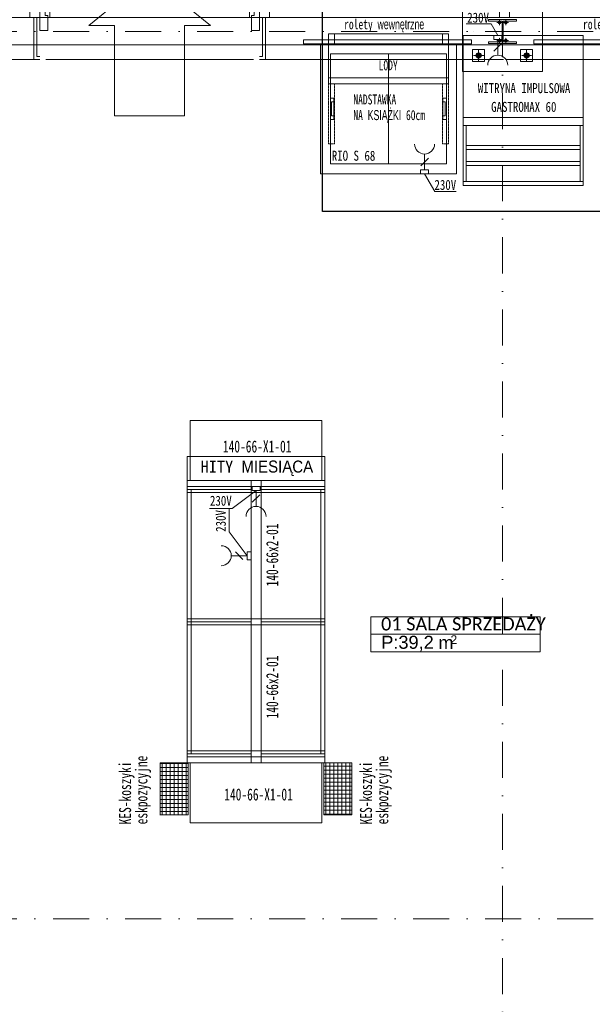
# Model space of a CAD drawing. Header units: centimetres. Extents: x -9388 to 91680, y -1419244 to 50347.
# Tile 22 of 183: x 6459 to 9323, y -706533 to -701614. Entities that reach past the tile are written whole.
import ezdxf
from ezdxf.enums import TextEntityAlignment as Align

# ---------------------------------------------------------------- set-up
doc = ezdxf.new("R2010")
doc.units = ezdxf.units.CM
for name, pattern in [('CENTER', [2, 1.25, -0.25, 0.25, -0.25]), ('DASH', [0.75, 0.5, -0.25]), ('Kropki i Kreski', [360, 180, -90, 0, -90])]:
    doc.linetypes.add(name, pattern=pattern)
for name, color, linetype in [('! Strefy Powierzchnie', 7, 'Continuous'), ('Drzwi ArchiCAD', 7, 'Continuous'), ('Okna ArchiCADa', 7, 'Continuous'), ('Osie', 7, 'Continuous')]:
    doc.layers.add(name, color=color, linetype=linetype)
doc.layers.add('! słupy stalowe_Nr_pióra__232', color=7, linetype='Continuous', lineweight=13, true_color=0x24a2ff)
for name, color, linetype, lineweight in [('! słupy stalowe_Nr_pióra__7', 7, 'Continuous', 13), ('0_Nr_pióra__101', 7, 'Continuous', 5), ('2D - rzuty_Nr_pióra__161', 7, 'Continuous', 5), ('Drzwi ArchiCAD_Nr_pióra__23', 7, 'Continuous', 15), ('Drzwi ArchiCAD_Nr_pióra__3', 7, 'Continuous', 13), ('Drzwi ArchiCAD_Nr_pióra__41', 7, 'Continuous', 15), ('MEBLE PKN_Nr_pióra__101', 7, 'Continuous', 5), ('Metryczki pomieszczeń ArchiCADa_Nr_pióra__6', 7, 'Continuous', 13), ('Okna ArchiCADa_Nr_pióra__3', 7, 'Continuous', 13), ('Okna ArchiCADa_Nr_pióra__41', 7, 'Continuous', 15), ('Okna ArchiCADa_Nr_pióra__43', 7, 'Continuous', 13), ('Osie_Nr_pióra__1', 7, 'Continuous', 13), ('Osie_Nr_pióra__4', 7, 'Continuous', 13), ('Q_podkład', 8, 'Continuous', 9), ('Strefy_Nr_pióra__1', 7, 'Continuous', 13), ('Strefy_Nr_pióra__161', 7, 'Continuous', 5), ('Strefy_Nr_pióra__7', 7, 'Continuous', 13), ('Wnętrze - umeblowanie_Nr_pióra__1', 7, 'Continuous', 13), ('Wnętrze - umeblowanie_Nr_pióra__101', 7, 'Continuous', 5), ('Wnętrze - umeblowanie_Nr_pióra__161', 7, 'Continuous', 5), ('Wnętrze - umeblowanie_Nr_pióra__7', 7, 'Continuous', 13), ('Ściany zewnętrzne_Nr_pióra__1', 7, 'Continuous', 13), ('Ściany zewnętrzne_Nr_pióra__41', 7, 'Continuous', 15)]:
    doc.layers.add(name, color=color, linetype=linetype, lineweight=lineweight)
doc.layers.add('Q_uwagi', color=7, linetype='Continuous', lineweight=30, true_color=0xff0101, plot=False)
doc.styles.add('GENERATED_STYLE_1', font='calibri.ttf')
doc.styles.add('GENERATED_STYLE_2', font='arial.ttf')
doc.styles.add('GENERATED_STYLE_3', font='calibri.ttf')

# ---------------------------------------------------------------- blocks, each defined once
blk = doc.blocks.new('SALA SPRZEDAŻY_01_1', base_point=(37968.4, -705257))
at = {"layer": 'Metryczki pomieszczeń ArchiCADa_Nr_pióra__6', "linetype": 'Continuous'}
for p, q in [((37553.8, -705171.8), (37571.2, -705086.9)), ((37571.2, -705086.9), (38400.4, -705257.2)), ((37536.4, -705256.7), (37553.8, -705171.8)), ((38383, -705342.1), (37553.8, -705171.8)), ((37553.8, -705171.8), (38383, -705342.1)), ((38365.5, -705427), (37536.4, -705256.7)), ((38400.4, -705257.2), (38383, -705342.1)), ((38383, -705342.1), (38365.5, -705427))]:
    blk.add_line(p, q, dxfattribs=at)
at = {"layer": 'Metryczki pomieszczeń ArchiCADa_Nr_pióra__6'}
for tag, height, style, p in [('ROOM_NAME', 65, 'GENERATED_STYLE_1', (37620.2, -705099.3)), ('ROOM_AREA', 65, 'GENERATED_STYLE_2', (37602.8, -705189.2)), ('DUMMY_385', 65, 'GENERATED_STYLE_2', (37857.5, -705243.2)), ('DUMMY_386', 43.3, 'GENERATED_STYLE_2', (37942.4, -705256.5))]:
    blk.add_attdef(tag, text='', height=height, rotation=348.3916, dxfattribs=dict(at, style=style)).set_placement(p, align=Align.TOP_LEFT)
blk = doc.blocks.new('Standardowy znacznik siatki_2')
at = {"layer": 'Osie_Nr_pióra__4', "linetype": 'Kropki i Kreski'}
blk.add_line((1000, 0), (17990.8, 0), dxfattribs=at)
at = {"layer": 'Osie_Nr_pióra__1', "style": 'GENERATED_STYLE_3'}
for tag, p in [('AC_MarkerText_1_0', (-125, 5.7)), ('AC_MarkerText_1_1', (19115.8, 5.7))]:
    blk.add_attdef(tag, text='', height=100, rotation=360, dxfattribs=at).set_placement(p, align=Align.MIDDLE_CENTER)
blk = doc.blocks.new('Standardowy znacznik siatki_3')
at = {"layer": 'Osie_Nr_pióra__4', "linetype": 'Kropki i Kreski'}
blk.add_line((1000, 0), (17990.8, 0), dxfattribs=at)
at = {"layer": 'Osie_Nr_pióra__1', "style": 'GENERATED_STYLE_3'}
for tag, p in [('AC_MarkerText_1_0', (-125, 5.7)), ('AC_MarkerText_1_1', (19115.8, 5.7))]:
    blk.add_attdef(tag, text='', height=100, rotation=360, dxfattribs=at).set_placement(p, align=Align.MIDDLE_CENTER)
blk = doc.blocks.new('Standardowy znacznik siatki_8')
at = {"layer": 'Osie_Nr_pióra__4', "linetype": 'Kropki i Kreski'}
blk.add_line((1000, 0), (12138.2, 0), dxfattribs=at)
at = {"layer": 'Osie_Nr_pióra__1', "style": 'GENERATED_STYLE_3'}
for tag, p in [('AC_MarkerText_1_0', (-125, 5.7)), ('AC_MarkerText_1_1', (13263.2, 5.7))]:
    blk.add_attdef(tag, text='', height=100, rotation=270, dxfattribs=at).set_placement(p, align=Align.MIDDLE_CENTER)
blk = doc.blocks.new('Witryna sklepowa 19')
at = {"layer": 'Okna ArchiCADa_Nr_pióra__3', "color": 8, "linetype": 'Continuous'}
for p, q in [((-625, 60), (625, 60)), ((-625, 0), (625, 0)), ((-625, 0), (-625, -50)), ((-575, 0), (-625, 0)), ((-575, -50), (-575, 0)), ((575, 0), (575, -50)), ((625, 0), (575, 0)), ((625, -50), (625, 0)), ((-625, -50), (625, -50)), ((-625, -50), (-575, -50)), ((575, -50), (625, -50)), ((-595, -260), (595, -260))]:
    blk.add_line(p, q, dxfattribs=at)
at = {"layer": 'Okna ArchiCADa_Nr_pióra__41', "color": 8, "linetype": 'Continuous'}
for p, q in [((-625, 0), (-625, -50)), ((625, 0), (625, -50))]:
    blk.add_line(p, q, dxfattribs=at)
at = {"layer": 'Okna ArchiCADa_Nr_pióra__43', "color": 8, "linetype": 'Continuous'}
blk.add_line((-575, -10), (575, -10), dxfattribs=at)
blk = doc.blocks.new('Witryna sklepowa 19_3')
at = {"layer": 'Okna ArchiCADa_Nr_pióra__3', "color": 8, "linetype": 'Continuous'}
for p, q in [((-465, 60), (465, 60)), ((-465, 0), (465, 0)), ((-465, 0), (-465, -50)), ((-415, 0), (-465, 0)), ((-415, -50), (-415, 0)), ((415, 0), (415, -50)), ((465, 0), (415, 0)), ((465, -50), (465, 0)), ((-465, -50), (465, -50)), ((-465, -50), (-415, -50)), ((415, -50), (465, -50)), ((-435, -260), (435, -260))]:
    blk.add_line(p, q, dxfattribs=at)
at = {"layer": 'Okna ArchiCADa_Nr_pióra__41', "color": 8, "linetype": 'Continuous'}
for p, q in [((-465, 0), (-465, -50)), ((465, 0), (465, -50))]:
    blk.add_line(p, q, dxfattribs=at)
at = {"layer": 'Okna ArchiCADa_Nr_pióra__43', "color": 8, "linetype": 'Continuous'}
blk.add_line((-415, -10), (415, -10), dxfattribs=at)
blk = doc.blocks.new('Witryna sklepowa 19_2')
at = {"layer": 'Okna ArchiCADa_Nr_pióra__3', "color": 8, "linetype": 'Continuous'}
for p, q in [((-550, 60), (550, 60)), ((-550, 0), (550, 0)), ((-550, 0), (-550, -50)), ((-500, 0), (-550, 0)), ((-500, -50), (-500, 0)), ((500, 0), (500, -50)), ((550, 0), (500, 0)), ((550, -50), (550, 0)), ((-550, -50), (550, -50)), ((-550, -50), (-500, -50)), ((500, -50), (550, -50)), ((-520, -260), (520, -260))]:
    blk.add_line(p, q, dxfattribs=at)
at = {"layer": 'Okna ArchiCADa_Nr_pióra__41', "color": 8, "linetype": 'Continuous'}
for p, q in [((-550, 0), (-550, -50)), ((550, 0), (550, -50))]:
    blk.add_line(p, q, dxfattribs=at)
at = {"layer": 'Okna ArchiCADa_Nr_pióra__43', "color": 8, "linetype": 'Continuous'}
blk.add_line((-500, -10), (500, -10), dxfattribs=at)
blk = doc.blocks.new('Drzwi 19_3')
at = {"layer": 'Drzwi ArchiCAD_Nr_pióra__23', "color": 8, "linetype": 'Continuous'}
for p, q in [((-522, 0), (-550, 0)), ((-550, 0), (-550, -115)), ((-522, -40), (-522, 0)), ((550, 0), (522, 0)), ((522, 0), (522, -40)), ((550, -115), (550, 0)), ((-510, -40), (-522, -40)), ((-510, -115), (-510, -40)), ((522, -40), (510, -40)), ((510, -40), (510, -115)), ((-550, -115), (-510, -115)), ((510, -115), (550, -115))]:
    blk.add_line(p, q, dxfattribs=at)
at = {"layer": 'Drzwi ArchiCAD_Nr_pióra__3', "color": 8, "linetype": 'Continuous'}
for p, q in [((482, 994), (482, 1044)), ((482, 1044), (522, 1044)), ((522, 1044), (522, 994)), ((482, 994), (502, 994)), ((482, 50), (482, 994)), ((522, 994), (482, 994)), ((502, 994), (522, 994)), ((502, 50), (502, 994)), ((502, 994), (502, 50)), ((502, 994), (502, 50)), ((522, 994), (522, 50)), ((502, 50), (482, 50)), ((482, 0), (482, 50)), ((482, 50), (522, 50)), ((522, 50), (502, 50)), ((522, 50), (522, 0)), ((522, 0), (482, 0))]:
    blk.add_line(p, q, dxfattribs=at)
blk.add_arc((522, 0), 1044, 90, 180, dxfattribs=at)
at = {"layer": 'Drzwi ArchiCAD_Nr_pióra__41', "color": 8, "linetype": 'Continuous'}
for p, q in [((-550, 0), (-550, -60)), ((550, 0), (550, -60)), ((-550, -60), (-550, -115)), ((550, -60), (550, -115))]:
    blk.add_line(p, q, dxfattribs=at)
blk = doc.blocks.new('PAB.01_RZUT PRZYZIEMIA')
at = {"layer": '! słupy stalowe_Nr_pióra__7', "linetype": 'Continuous'}
for points in [[(38864.5, -701627.3, 1), (38851.5, -701627.3, 1)], [(38864.5, -701627.3, 1), (38851.5, -701627.3, 1)], [(38896.5, -701627.3, 1), (38883.5, -701627.3, 1)], [(38896.5, -701627.3, 1), (38883.5, -701627.3, 1)], [(38864.5, -701717.3, 1), (38851.5, -701717.3, 1)], [(38864.5, -701717.3, 1), (38851.5, -701717.3, 1)], [(38896.5, -701717.3, 1), (38883.5, -701717.3, 1)], [(38896.5, -701717.3, 1), (38883.5, -701717.3, 1)], [(38767, -701792.3, 1), (38741, -701792.3, 1)], [(38767, -701792.3, 1), (38741, -701792.3, 1)], [(39007, -701792.3, 1), (38981, -701792.3, 1)], [(39007, -701792.3, 1), (38981, -701792.3, 1)]]:
    blk.add_hatch(color=8, dxfattribs=at).paths.add_polyline_path(points)
at = {"layer": 'Strefy_Nr_pióra__161', "linetype": 'Continuous'}
h = blk.add_hatch(dxfattribs=at)
h.set_pattern_fill('Siatka', color=8, angle=11.6084, style=0, pattern_type=2)
h.set_pattern_definition([(179.999997, (244949.187, -450703.323), (1e-06, 20), []), (89.999997, (244949.187, -450703.323), (-20, 1e-06), [])])
h.paths.add_polyline_path([(37980.8, -705326.7), (37980.8, -705586.7), (38120.8, -705586.7), (38120.8, -705326.7)])
at = {"layer": 'Wnętrze - umeblowanie_Nr_pióra__161', "linetype": 'Continuous'}
h = blk.add_hatch(dxfattribs=at)
h.set_pattern_fill('Siatka', color=8, angle=11.6084, style=0, pattern_type=2)
h.set_pattern_definition([(359.999997, (-169667.675, -960210.006), (1e-06, 20), []), (269.999997, (-169667.675, -960210.006), (-20, 1e-06), [])])
h.paths.add_polyline_path([(37300.8, -705586.7), (37300.8, -705326.7), (37160.8, -705326.7), (37160.8, -705586.7)])
at = {"layer": '! Strefy Powierzchnie', "color": 8, "linetype": 'Continuous', "lineweight": 0, "flags": 128}
blk.add_lwpolyline([(35639, -701738.6), (35639, -707859.3), (41389, -707859.3), (41389, -708139.3), (42019, -708139.3), (42019, -701822.8), (41149, -701822.8), (41149, -701738.6)], close=True, dxfattribs=at)
at = {"layer": '! słupy stalowe_Nr_pióra__232', "color": 8, "linetype": 'Continuous'}
for p, q in [((38674, -701472.3), (38674, -701872.3)), ((39074, -701872.3), (39074, -701472.3)), ((36549.2, -701672.3), (36549.2, -701672.3)), ((38728, -701672.3), (38728.1, -701672.3)), ((38728, -701672.3), (38728.1, -701672.3)), ((38724, -701762.3), (38724, -701822.3)), ((38784, -701762.3), (38724, -701762.3)), ((38784, -701822.3), (38784, -701762.3)), ((38964, -701762.3), (38964, -701822.3)), ((39024, -701762.3), (38964, -701762.3)), ((39024, -701822.3), (39024, -701762.3)), ((38728, -701792.3), (38728.1, -701792.3)), ((38728, -701792.3), (38728.1, -701792.3)), ((38742.9, -701787.2), (38742, -701791.8)), ((38742, -701787.3), (38742, -701792)), ((38742, -701791.8), (38742.9, -701796.4)), ((38742, -701792), (38742.9, -701796.6)), ((38745.5, -701783.3), (38742.9, -701787.2)), ((38742.9, -701796.4), (38745.5, -701800.3)), ((38742.9, -701796.6), (38745.5, -701800.5)), ((38749.4, -701780.7), (38745.5, -701783.3)), ((38745.5, -701800.3), (38749.4, -701802.9)), ((38745.5, -701800.5), (38749.4, -701803.1)), ((38754, -701779.8), (38749.4, -701780.7)), ((38749.4, -701802.9), (38754, -701803.8)), ((38749.4, -701803.1), (38754, -701804)), ((38758.6, -701780.7), (38754, -701779.8)), ((38754, -701803.8), (38758.6, -701802.9)), ((38754, -701804), (38758.6, -701803.1)), ((38762.5, -701783.3), (38758.6, -701780.7)), ((38758.6, -701802.9), (38762.5, -701800.3)), ((38758.6, -701803.1), (38762.5, -701800.5)), ((38765.1, -701787.2), (38762.5, -701783.3)), ((38762.5, -701800.3), (38765.1, -701796.4)), ((38762.5, -701800.5), (38765.1, -701796.6)), ((38766, -701791.8), (38765.1, -701787.2)), ((38765.1, -701796.4), (38766, -701791.8)), ((38766, -701791.8), (38765.1, -701796.4)), ((38765.1, -701796.6), (38766, -701792)), ((38766, -701792), (38766, -701787.3)), ((38982.9, -701787.2), (38982, -701791.8)), ((38982, -701787.3), (38982, -701792)), ((38982, -701791.8), (38982.9, -701796.4)), ((38982, -701792), (38982.9, -701796.6)), ((38985.5, -701783.3), (38982.9, -701787.2)), ((38982.9, -701796.4), (38985.5, -701800.3)), ((38982.9, -701796.6), (38985.5, -701800.5)), ((38989.4, -701780.7), (38985.5, -701783.3)), ((38985.5, -701800.3), (38989.4, -701802.9)), ((38985.5, -701800.5), (38989.4, -701803.1)), ((38994, -701779.8), (38989.4, -701780.7)), ((38989.4, -701802.9), (38994, -701803.8)), ((38989.4, -701803.1), (38994, -701804)), ((38998.6, -701780.7), (38994, -701779.8)), ((38994, -701803.8), (38998.6, -701802.9)), ((38994, -701804), (38998.6, -701803.1)), ((39002.5, -701783.3), (38998.6, -701780.7)), ((38998.6, -701802.9), (39002.5, -701800.3)), ((38998.6, -701803.1), (39002.5, -701800.5)), ((39005.1, -701787.2), (39002.5, -701783.3)), ((39002.5, -701800.3), (39005.1, -701796.4)), ((39002.5, -701800.5), (39005.1, -701796.6)), ((39006, -701791.8), (39005.1, -701787.2)), ((39006, -701791.8), (39005.1, -701796.4)), ((39005.1, -701796.4), (39006, -701791.8)), ((39005.1, -701796.6), (39006, -701792)), ((39006, -701792), (39006, -701787.3)), ((38724, -701822.3), (38784, -701822.3)), ((38754, -701818.3), (38754.1, -701818.3)), ((38754, -701818.3), (38754.1, -701818.3)), ((38964, -701822.3), (39024, -701822.3)), ((38994, -701818.3), (38994.1, -701818.3)), ((38994, -701818.3), (38994.1, -701818.3)), ((38674, -701872.3), (39074, -701872.3)), ((39074, -701872.3), (39074.1, -701872.3))]:
    blk.add_line(p, q, dxfattribs=at)
at = {"layer": '! słupy stalowe_Nr_pióra__232', "color": 8, "linetype": 'CENTER'}
for p, q in [((38858, -701640.3), (38858, -701614.3)), ((38890, -701640.3), (38890, -701614.3)), ((38845, -701627.3), (38871, -701627.3)), ((38877, -701627.3), (38903, -701627.3)), ((38858, -701730.3), (38858, -701704.3)), ((38890, -701730.3), (38890, -701704.3)), ((38845, -701717.3), (38871, -701717.3)), ((38877, -701717.3), (38903, -701717.3)), ((38728, -701792.3), (38780, -701792.3)), ((38754, -701818.3), (38754, -701766.3)), ((38968, -701792.3), (39020, -701792.3)), ((38994, -701818.3), (38994, -701766.3))]:
    blk.add_line(p, q, dxfattribs=at)
at = {"layer": '! słupy stalowe_Nr_pióra__232', "color": 8, "linetype": 'Continuous', "flags": 128}
blk.add_lwpolyline([(38944, -701732.3), (38804, -701732.3), (38804, -701723.8), (38871.2, -701723.8), (38871.2, -701620.8), (38804, -701620.8), (38804, -701612.3), (38944, -701612.3), (38944, -701620.8), (38876.7, -701620.8), (38876.7, -701723.8), (38944, -701723.8)], close=True, dxfattribs=at)
at = {"layer": '! słupy stalowe_Nr_pióra__232', "color": 8, "linetype": 'Continuous'}
for centre, radius in [((38858, -701627.3), 6.5), ((38890, -701627.3), 6.5), ((38858, -701717.3), 6.5), ((38890, -701717.3), 6.5), ((38754, -701792.3), 13), ((38994, -701792.3), 13)]:
    blk.add_circle(centre, radius, dxfattribs=at)
at = {"layer": '0_Nr_pióra__101', "color": 8, "linetype": 'Continuous', "flags": 128}
blk.add_lwpolyline([(37284, -702094.7), (36934, -702094.7), (36934, -701642.6), (36804, -701642.6), (37109, -701394.7), (37414, -701642.6), (37284, -701642.6)], close=True, dxfattribs=at)
at = {"layer": '2D - rzuty_Nr_pióra__161', "color": 8, "linetype": 'Continuous', "flags": 128}
for points in [[(37160.8, -705586.7), (37300.8, -705586.7), (37300.8, -705326.7), (37160.8, -705326.7)], [(37980.8, -705586.7), (38120.8, -705586.7), (38120.8, -705326.7), (37980.8, -705326.7)]]:
    blk.add_lwpolyline(points, close=True, dxfattribs=at)
at = {"layer": 'MEBLE PKN_Nr_pióra__101', "color": 8, "linetype": 'Continuous'}
for p, q in [((38849.6, -701711.7), (38849.6, -701790.7)), ((38849.6, -701711.7), (38849.6, -701790.7)), ((38830.8, -701770), (38868.3, -701732.5)), ((38830.8, -701770), (38868.3, -701732.5)), ((38302.6, -702333.7), (38302.6, -701783.7)), ((38302.6, -702333.7), (38302.6, -701783.7)), ((39276.5, -702101.7), (38676.5, -702101.7)), ((39276.5, -702101.7), (38676.5, -702101.7)), ((38483.8, -702363.7), (38483.8, -702284.8)), ((38483.8, -702363.7), (38483.8, -702284.8)), ((38502.6, -702305.5), (38465.1, -702343)), ((38502.6, -702305.5), (38465.1, -702343))]:
    blk.add_line(p, q, dxfattribs=at)
at = {"layer": 'MEBLE PKN_Nr_pióra__101', "color": 8, "linetype": 'Continuous', "flags": 128}
for points in [[(38849.6, -701691.7), (38816.3, -701634.2), (38692.5, -701634.2)], [(38719.2, -701714.5), (37877.9, -701714.5)], [(38719.2, -701714.5), (37877.9, -701714.5)], [(39871.9, -701714.5), (39030.6, -701714.5)], [(39871.9, -701714.5), (39030.6, -701714.5)], [(38691.5, -702241.7), (39261.5, -702241.7)], [(38691.5, -702241.7), (39261.5, -702241.7)], [(38691.5, -702261.7), (39261.5, -702261.7)], [(38691.5, -702261.7), (39261.5, -702261.7)], [(38691.5, -702321.7), (39261.5, -702321.7)], [(38691.5, -702321.7), (39261.5, -702321.7)], [(38691.5, -702341.7), (39261.5, -702341.7)], [(38691.5, -702341.7), (39261.5, -702341.7)], [(38483.8, -702383.7), (38535.3, -702472.8), (38641, -702472.8)], [(38483.8, -702383.7), (38535.3, -702472.8), (38641, -702472.8)]]:
    blk.add_lwpolyline(points, dxfattribs=at)
at = {"layer": 'MEBLE PKN_Nr_pióra__101', "color": 8, "linetype": 'DASH', "flags": 128}
for points in [[(38032.6, -701683.7), (38002.6, -701683.7), (38002.6, -702233.7), (38032.6, -702233.7), (38032.6, -701933.7)], [(38032.6, -701683.7), (38002.6, -701683.7), (38002.6, -702233.7), (38032.6, -702233.7), (38032.6, -701933.7)], [(38572.6, -701683.7), (38602.6, -701683.7), (38602.6, -702233.7), (38572.6, -702233.7), (38572.6, -701933.7)], [(38572.6, -701683.7), (38602.6, -701683.7), (38602.6, -702233.7), (38572.6, -702233.7), (38572.6, -701933.7)]]:
    blk.add_lwpolyline(points, dxfattribs=at)
at = {"layer": 'MEBLE PKN_Nr_pióra__101', "color": 8, "linetype": 'Continuous', "flags": 128}
for points in [[(38002.6, -701933.7), (38602.6, -701933.7), (38602.6, -701683.7), (38002.6, -701683.7)], [(38002.6, -701733.7), (38032.6, -701733.7), (38032.6, -701683.7), (38002.6, -701683.7)], [(38002.6, -701933.7), (38602.6, -701933.7), (38602.6, -701683.7), (38002.6, -701683.7)], [(38002.6, -701733.7), (38032.6, -701733.7), (38032.6, -701683.7), (38002.6, -701683.7)], [(38602.6, -701733.7), (38572.6, -701733.7), (38572.6, -701683.7), (38602.6, -701683.7)], [(38602.6, -701733.7), (38572.6, -701733.7), (38572.6, -701683.7), (38602.6, -701683.7)], [(39276.5, -701691.7), (38676.5, -701691.7), (38676.5, -702441.7), (39276.5, -702441.7)], [(39276.5, -701691.7), (38676.5, -701691.7), (38676.5, -702141.7), (39276.5, -702141.7)], [(39276.5, -701691.7), (38676.5, -701691.7), (38676.5, -702441.7), (39276.5, -702441.7)], [(39276.5, -701691.7), (38676.5, -701691.7), (38676.5, -702141.7), (39276.5, -702141.7)], [(38829.6, -701711.7), (38829.6, -701691.7), (38869.6, -701691.7), (38869.6, -701711.7)], [(38829.6, -701711.7), (38829.6, -701691.7), (38869.6, -701691.7), (38869.6, -701711.7)], [(38719.2, -701734.5), (37877.9, -701734.5), (37877.9, -701714.5), (38719.2, -701714.5)], [(38719.2, -701734.5), (37877.9, -701734.5), (37877.9, -701714.5), (38719.2, -701714.5)], [(37962.6, -702383.7), (38642.6, -702383.7), (38642.6, -701733.7), (37962.6, -701733.7)], [(37962.6, -702383.7), (38642.6, -702383.7), (38642.6, -701733.7), (37962.6, -701733.7)], [(38002.6, -701903.7), (38602.6, -701903.7), (38602.6, -701733.7), (38002.6, -701733.7)], [(38002.6, -701903.7), (38602.6, -701903.7), (38602.6, -701733.7), (38002.6, -701733.7)], [(39871.9, -701734.5), (39030.6, -701734.5), (39030.6, -701714.5), (39871.9, -701714.5)], [(39871.9, -701734.5), (39030.6, -701734.5), (39030.6, -701714.5), (39871.9, -701714.5)], [(38012.6, -702333.7), (38592.6, -702333.7), (38592.6, -701783.7), (38012.6, -701783.7)], [(38012.6, -702333.7), (38592.6, -702333.7), (38592.6, -701783.7), (38012.6, -701783.7)], [(38002.6, -701933.7), (38602.6, -701933.7), (38602.6, -701903.7), (38002.6, -701903.7)], [(38002.6, -701933.7), (38602.6, -701933.7), (38602.6, -701903.7), (38002.6, -701903.7)], [(38012.6, -702111.5), (38030.2, -702111.5), (38030.2, -702006), (38012.6, -702006)], [(38012.6, -702111.5), (38030.2, -702111.5), (38030.2, -702006), (38012.6, -702006)], [(38592.6, -702111.5), (38575, -702111.5), (38575, -702006), (38592.6, -702006)], [(38592.6, -702111.5), (38575, -702111.5), (38575, -702006), (38592.6, -702006)], [(38018.5, -702093.9), (38030.2, -702093.9), (38030.2, -702023.6), (38018.5, -702023.6)], [(38018.5, -702093.9), (38030.2, -702093.9), (38030.2, -702023.6), (38018.5, -702023.6)], [(38586.7, -702093.9), (38575, -702093.9), (38575, -702023.6), (38586.7, -702023.6)], [(38586.7, -702093.9), (38575, -702093.9), (38575, -702023.6), (38586.7, -702023.6)], [(38676.5, -702141.7), (38691.5, -702141.7), (38691.5, -702421.7), (38676.5, -702421.7)], [(38676.5, -702141.7), (38691.5, -702141.7), (38691.5, -702421.7), (38676.5, -702421.7)], [(39276.5, -702141.7), (39261.5, -702141.7), (39261.5, -702421.7), (39276.5, -702421.7)], [(39276.5, -702141.7), (39261.5, -702141.7), (39261.5, -702421.7), (39276.5, -702421.7)], [(38503.8, -702363.7), (38503.8, -702383.7), (38463.8, -702383.7), (38463.8, -702363.7)], [(38503.8, -702363.7), (38503.8, -702383.7), (38463.8, -702383.7), (38463.8, -702363.7)], [(39276.5, -702441.7), (38676.5, -702441.7), (38676.5, -702421.7), (39276.5, -702421.7)], [(39276.5, -702441.7), (38676.5, -702441.7), (38676.5, -702421.7), (39276.5, -702421.7)]]:
    blk.add_lwpolyline(points, close=True, dxfattribs=at)
at = {"layer": 'MEBLE PKN_Nr_pióra__101', "color": 8, "linetype": 'Continuous'}
for centre, start, end in [((38849.6, -701840.7), 360, 180), ((38849.6, -701840.7), 360, 180), ((38483.8, -702234.8), 180, 360), ((38483.8, -702234.8), 180, 360)]:
    blk.add_arc(centre, 50, start, end, dxfattribs=at)
at = {"layer": 'Wnętrze - umeblowanie_Nr_pióra__101', "color": 8, "linetype": 'Continuous'}
for p, q in [((37295.8, -703902.6), (37295.3, -703902.6)), ((37295.8, -703902.6), (37295.3, -703902.6)), ((37640.8, -703966.7), (37640.8, -704045.6)), ((37640.8, -703966.7), (37640.8, -704045.6)), ((37295.8, -704152.4), (37295.8, -704016.4)), ((37622, -704024.9), (37659.5, -703987.4)), ((37622, -704024.9), (37659.5, -703987.4)), ((37985.8, -704021.3), (37985.8, -704157.3)), ((37985.8, -704089.3), (37985.3, -704089.3)), ((37985.8, -704089.3), (37985.3, -704089.3)), ((37595.8, -704291.7), (37516.8, -704291.7)), ((37595.8, -704291.7), (37516.8, -704291.7)), ((37537.5, -704272.9), (37575, -704310.4)), ((37537.5, -704272.9), (37575, -704310.4)), ((37985.8, -705266.7), (37985.3, -705266.7)), ((37985.8, -705266.7), (37985.3, -705266.7)), ((37300.8, -705586.7), (37300.8, -705326.7)), ((37300.8, -705586.7), (37300.8, -705326.7)), ((37300.8, -705586.7), (37300.8, -705326.7)), ((37300.8, -705586.7), (37300.8, -705326.7)), ((37310.8, -705586.7), (37310.8, -705326.7)), ((37310.8, -705586.7), (37310.8, -705326.7)), ((37970.8, -705326.7), (37970.8, -705586.7)), ((37970.8, -705326.7), (37970.8, -705586.7)), ((37980.8, -705326.7), (37980.8, -705586.7)), ((37980.8, -705326.7), (37980.8, -705586.7)), ((37980.8, -705326.7), (37980.8, -705586.7)), ((37980.8, -705326.7), (37980.8, -705586.7)), ((38120.8, -705333.7), (38120.8, -705469.7)), ((38120.8, -705333.7), (38120.8, -705469.7)), ((37160.8, -705586.7), (37160.3, -705586.7)), ((38120.8, -705586.7), (38120.3, -705586.7)), ((38120.8, -705586.7), (38120.3, -705586.7)), ((37970.8, -705626.7), (37970.3, -705626.7)), ((37970.8, -705626.7), (37970.3, -705626.7))]:
    blk.add_line(p, q, dxfattribs=at)
at = {"layer": 'Wnętrze - umeblowanie_Nr_pióra__101', "color": 8, "linetype": 'Continuous', "flags": 128}
for points in [[(37310.8, -703916.7), (37970.8, -703916.7), (37970.8, -703616.7), (37310.8, -703616.7)], [(37295.8, -703946.7), (37295.8, -703796.7), (37985.8, -703796.7), (37985.8, -703946.7)], [(37295.8, -703916.7), (37985.8, -703916.7), (37985.8, -703946.7), (37295.8, -703946.7)], [(37295.8, -703916.7), (37985.8, -703916.7), (37985.8, -703946.7), (37295.8, -703946.7)], [(37665.8, -703946.7), (37665.8, -703916.7), (37615.8, -703916.7), (37615.8, -703946.7)], [(37665.8, -703946.7), (37665.8, -703916.7), (37615.8, -703916.7), (37615.8, -703946.7)], [(37665.8, -703976.7), (37295.8, -703976.7), (37295.8, -703946.7), (37665.8, -703946.7)], [(37665.8, -703976.7), (37295.8, -703976.7), (37295.8, -703946.7), (37665.8, -703946.7)], [(37615.8, -704621.7), (37615.8, -703961.7), (37295.8, -703961.7), (37295.8, -704621.7)], [(37615.8, -704621.7), (37615.8, -703961.7), (37315.8, -703961.7), (37315.8, -704621.7)], [(37615.8, -703976.7), (37985.8, -703976.7), (37985.8, -703946.7), (37615.8, -703946.7)], [(37665.8, -703946.7), (37665.8, -703976.7), (37615.8, -703976.7), (37615.8, -703946.7)], [(37615.8, -703976.7), (37985.8, -703976.7), (37985.8, -703946.7), (37615.8, -703946.7)], [(37665.8, -703946.7), (37665.8, -703976.7), (37615.8, -703976.7), (37615.8, -703946.7)], [(37620.8, -703966.7), (37620.8, -703946.7), (37660.8, -703946.7), (37660.8, -703966.7)], [(37620.8, -703966.7), (37620.8, -703946.7), (37660.8, -703946.7), (37660.8, -703966.7)], [(37665.8, -704621.7), (37665.8, -703961.7), (37985.8, -703961.7), (37985.8, -704621.7)], [(37965.8, -704621.7), (37965.8, -703961.7), (37665.8, -703961.7), (37665.8, -704621.7)], [(37595.8, -704271.7), (37615.8, -704271.7), (37615.8, -704311.7), (37595.8, -704311.7)], [(37595.8, -704271.7), (37615.8, -704271.7), (37615.8, -704311.7), (37595.8, -704311.7)], [(37665.8, -704636.7), (37295.8, -704636.7), (37295.8, -704606.7), (37665.8, -704606.7)], [(37665.8, -704636.7), (37295.8, -704636.7), (37295.8, -704606.7), (37665.8, -704606.7)], [(37665.8, -704636.7), (37295.8, -704636.7), (37295.8, -704606.7), (37665.8, -704606.7)], [(37665.8, -704636.7), (37295.8, -704636.7), (37295.8, -704606.7), (37665.8, -704606.7)], [(37615.8, -704636.7), (37985.8, -704636.7), (37985.8, -704606.7), (37615.8, -704606.7)], [(37665.8, -704606.7), (37665.8, -704636.7), (37615.8, -704636.7), (37615.8, -704606.7)], [(37615.8, -704636.7), (37985.8, -704636.7), (37985.8, -704606.7), (37615.8, -704606.7)], [(37665.8, -704636.7), (37665.8, -704606.7), (37615.8, -704606.7), (37615.8, -704636.7)], [(37615.8, -704636.7), (37985.8, -704636.7), (37985.8, -704606.7), (37615.8, -704606.7)], [(37665.8, -704606.7), (37665.8, -704636.7), (37615.8, -704636.7), (37615.8, -704606.7)], [(37615.8, -704636.7), (37985.8, -704636.7), (37985.8, -704606.7), (37615.8, -704606.7)], [(37615.8, -705281.7), (37615.8, -704621.7), (37295.8, -704621.7), (37295.8, -705281.7)], [(37615.8, -705281.7), (37615.8, -704621.7), (37315.8, -704621.7), (37315.8, -705281.7)], [(37665.8, -705281.7), (37665.8, -704621.7), (37985.8, -704621.7), (37985.8, -705281.7)], [(37965.8, -705281.7), (37965.8, -704621.7), (37665.8, -704621.7), (37665.8, -705281.7)], [(37665.8, -705281.7), (37665.8, -704621.7), (37985.8, -704621.7), (37985.8, -705281.7)], [(37665.8, -705296.7), (37295.8, -705296.7), (37295.8, -705266.7), (37665.8, -705266.7)], [(37985.8, -705326.7), (37295.8, -705326.7), (37295.8, -705296.7), (37985.8, -705296.7)], [(37615.8, -705296.7), (37985.8, -705296.7), (37985.8, -705266.7), (37615.8, -705266.7)], [(37665.8, -705296.7), (37665.8, -705266.7), (37615.8, -705266.7), (37615.8, -705296.7)], [(37665.8, -705296.7), (37665.8, -705266.7), (37615.8, -705266.7), (37615.8, -705296.7)], [(37615.8, -705296.7), (37615.8, -705326.7), (37665.8, -705326.7), (37665.8, -705296.7)], [(37970.8, -705326.7), (37310.8, -705326.7), (37310.8, -705626.7), (37970.8, -705626.7)]]:
    blk.add_lwpolyline(points, close=True, dxfattribs=at)
for points in [[(37640.8, -703966.7), (37521.3, -704055.7), (37408.5, -704055.7)], [(37640.8, -703966.7), (37521.3, -704055.7), (37408.5, -704055.7)], [(37595.8, -704291.7), (37506.7, -704172.2), (37506.7, -704059.4)], [(37595.8, -704291.7), (37506.7, -704172.2), (37506.7, -704059.4)]]:
    blk.add_lwpolyline(points, dxfattribs=at)
at = {"layer": 'Wnętrze - umeblowanie_Nr_pióra__101', "color": 8, "linetype": 'Continuous'}
for centre, start, end in [((37640.8, -704095.6), 360, 180), ((37640.8, -704095.6), 360, 180), ((37466.8, -704291.7), 270, 90), ((37466.8, -704291.7), 270, 90)]:
    blk.add_arc(centre, 50, start, end, dxfattribs=at)
at = {"layer": 'Ściany zewnętrzne_Nr_pióra__1', "color": 8, "linetype": 'Continuous'}
for p, q in [((36529, -701602.8), (36529, -701812.8)), ((37689, -701602.8), (37689, -701812.8)), ((36559, -701812.8), (36529, -701812.8)), ((37659, -701812.8), (37689, -701812.8))]:
    blk.add_line(p, q, dxfattribs=at)
at = {"layer": 'Ściany zewnętrzne_Nr_pióra__41', "color": 8, "linetype": 'Continuous'}
for p, q in [((36544, -701797.8), (36544, -701602.8)), ((37674, -701797.8), (37674, -701602.8)), ((36559, -701797.8), (36544, -701797.8)), ((37659, -701797.8), (37674, -701797.8))]:
    blk.add_line(p, q, dxfattribs=at)
at = {"layer": '! Strefy Powierzchnie', "color": 8, "linetype": 'Continuous'}
ref = blk.add_blockref('SALA SPRZEDAŻY_01_1', (38639, -704684.7), dxfattribs=dict(at, rotation=11.60840108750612))
ref.add_attrib('ROOM_NAME', '01 SALA SPRZEDAŻY', dxfattribs={"layer": 'Metryczki pomieszczeń ArchiCADa_Nr_pióra__6', "color": 7, "height": 65, "rotation": 360, "style": 'GENERATED_STYLE_1'}).set_placement((38266.2, -704600.3), align=Align.TOP_LEFT)
ref.add_attrib('ROOM_AREA', 'P:39,2', dxfattribs={"layer": 'Metryczki pomieszczeń ArchiCADa_Nr_pióra__6', "color": 7, "height": 65, "rotation": 360, "style": 'GENERATED_STYLE_2'}).set_placement((38267.2, -704691.9), align=Align.TOP_LEFT)
ref.add_attrib('DUMMY_385', ' m', dxfattribs={"layer": 'Metryczki pomieszczeń ArchiCADa_Nr_pióra__6', "color": 7, "height": 65, "rotation": 360, "style": 'GENERATED_STYLE_2'}).set_placement((38527.6, -704693.6), align=Align.TOP_LEFT)
ref.add_attrib('DUMMY_386', '2', dxfattribs={"layer": 'Metryczki pomieszczeń ArchiCADa_Nr_pióra__6', "color": 7, "height": 43.3, "rotation": 360, "style": 'GENERATED_STYLE_2'}).set_placement((38613.4, -704689.5), align=Align.TOP_LEFT)
at = {"layer": 'Drzwi ArchiCAD', "color": 8, "linetype": 'Continuous', "xscale": -1, "zscale": 1000, "rotation": 0.0001226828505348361}
blk.add_blockref('Drzwi 19_3', (37109, -701552.8), dxfattribs=at)
at = {"layer": 'Okna ArchiCADa', "color": 8, "linetype": 'Continuous', "xscale": -1, "zscale": 1000, "rotation": 0.0001226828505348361}
for name, p in [('Witryna sklepowa 19_3', (36094, -701552.8)), ('Witryna sklepowa 19_2', (37109, -701552.8)), ('Witryna sklepowa 19', (38284, -701552.8)), ('Witryna sklepowa 19', (39483.7, -701552.8))]:
    blk.add_blockref(name, p, dxfattribs=at)
at = {"layer": 'Osie', "color": 8, "linetype": 'Continuous', "zscale": 1000}
for name, p, rotation in [('Standardowy znacznik siatki_8', (38874, -712523.4), 89.99999713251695), ('Standardowy znacznik siatki_2', (30584.3, -701672.3), 359.999997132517), ('Standardowy znacznik siatki_3', (30584.3, -706106.3), 359.999997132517)]:
    blk.add_blockref(name, p, dxfattribs=dict(at, rotation=rotation))
at = {"layer": 'Strefy_Nr_pióra__1', "color": 8, "linetype": 'Continuous', "char_height": 50, "attachment_point": 9, "style": 'GENERATED_STYLE_2'}
for s, insert, rotation in [('\\A1;{\\W0.800000x;\\fMS Gothic|b0|i0|c238|p49;230V}', (38805.7, -701629.1), 360), ('\\A1;{\\W0.700000x;\\fMS Gothic|b0|i0|c238|p49;LODY}', (38349.3, -701867.2), 360), ('\\A1;{\\W0.800000x;\\fMS Gothic|b0|i0|c238|p49;230V}', (38641.9, -702464.7), 360), ('\\A1;{\\W0.800000x;\\fMS Gothic|b0|i0|c238|p49;230V}', (37519.4, -704042.8), 360), ('\\A1;{\\W0.800000x;\\fMS Gothic|b0|i0|c238|p49;230V}', (37490.5, -704063.7), 90)]:
    blk.add_mtext(s, dxfattribs=dict(at, insert=insert, rotation=rotation))
at = {"layer": 'Strefy_Nr_pióra__1', "color": 8, "linetype": 'Continuous', "insert": (38127.6, -702130), "char_height": 50, "attachment_point": 7, "rotation": 360, "line_spacing_factor": 0.937225, "style": 'GENERATED_STYLE_2'}
blk.add_mtext('\\A1;{\\W0.700000x;\\fMS Gothic|b0|i0|c238|p49;NADSTAWKA \\P\\fMS Gothic|b0|i0|c238|p49;NA KSIĄŻKI 60cm}', dxfattribs=at)
at = {"layer": 'Strefy_Nr_pióra__7', "color": 8, "linetype": 'Continuous', "char_height": 50, "attachment_point": 9, "rotation": 360, "style": 'GENERATED_STYLE_2'}
for s, insert in [('\\A1;{\\W0.700000x;\\fMS Gothic|b0|i0|c238|p49;rolety wewnętrzne}', (38482, -701676.4)), ('\\A1;{\\W0.800000x;\\fMS Gothic|b0|i0|c238|p49;RIO S 68}', (38237.4, -702319))]:
    blk.add_mtext(s, dxfattribs=dict(at, insert=insert))
at = {"layer": 'Wnętrze - umeblowanie_Nr_pióra__1', "color": 8, "linetype": 'Continuous', "rotation": 360}
for s, insert, char_height, attachment_point, style in [('\\A1;{\\W0.800000x;\\fMS Gothic|b0|i0|c238|p49;WITRYNA IMPULSOWA}', (38749.9, -701981.2), 50, 7, 'GENERATED_STYLE_2'), ('\\A1;{\\W0.800000x;\\fMS Gothic|b0|i0|c238|p49;GASTROMAX 60}', (38816.6, -702074.9), 50, 7, 'GENERATED_STYLE_2'), ('\\A1;{\\fMS Gothic|b1|i0|c238|p49;HITY MIESIĄCA}', (37645.1, -703816.4), 60, 2, 'GENERATED_STYLE_1')]:
    blk.add_mtext(s, dxfattribs=dict(at, insert=insert, char_height=char_height, attachment_point=attachment_point, style=style))
at = {"layer": 'Wnętrze - umeblowanie_Nr_pióra__7', "color": 8, "linetype": 'Continuous', "style": 'GENERATED_STYLE_2'}
for s, insert, char_height, attachment_point, rotation in [('\\A1;{\\W0.700000x;\\fMS Gothic|b0|i0|c238|p49;rolety wewnętrzne}', (39676.6, -701676.4), 50, 9, 360), ('\\A1;{\\W0.700000x;\\fMS Gothic|b0|i0|c238|p49;140-66-X1-01}', (37646.7, -703746.4), 60, 5, 360), ('\\A1;{\\W0.700000x;\\fMS Gothic|b0|i0|c238|p49;140-66x2-01}', (37752.7, -704130.8), 60, 9, 90), ('\\A1;{\\W0.700000x;\\fMS Gothic|b0|i0|c238|p49;140-66x2-01}', (37752.7, -704790.8), 60, 9, 90), ('\\A1;{\\W0.700000x;\\fMS Gothic|b0|i0|c238|p49;140-66-X1-01}', (37482.1, -705515.7), 60, 7, 360)]:
    blk.add_mtext(s, dxfattribs=dict(at, insert=insert, char_height=char_height, attachment_point=attachment_point, rotation=rotation))
at = {"layer": 'Wnętrze - umeblowanie_Nr_pióra__7', "color": 8, "linetype": 'Continuous', "char_height": 60, "attachment_point": 7, "rotation": 90, "line_spacing_factor": 0.81512, "style": 'GENERATED_STYLE_2'}
for insert in [(37115.8, -705634.2), (38320.3, -705634.2)]:
    blk.add_mtext('\\A1;{\\W0.700000x;\\fMS Gothic|b0|i0|c238|p49;KES-koszyki\\P\\fMS Gothic|b0|i0|c238|p49;eskpozycyjne}', dxfattribs=dict(at, insert=insert))

msp = doc.modelspace()

# ---------------------------------------------------------------- block references
at = {"layer": 'Q_podkład'}
msp.add_blockref('PAB.01_RZUT PRZYZIEMIA', (-30000, 0), dxfattribs=at)

# ---------------------------------------------------------------- next in the draw order: linework, layer by layer
at = {"layer": 'Q_uwagi'}
msp.add_lwpolyline([(7974, -700772.3), (9774, -700772.3), (9774, -702572.3), (7974, -702572.3)], close=True, dxfattribs=at)

doc.saveas('drawing.dxf')
